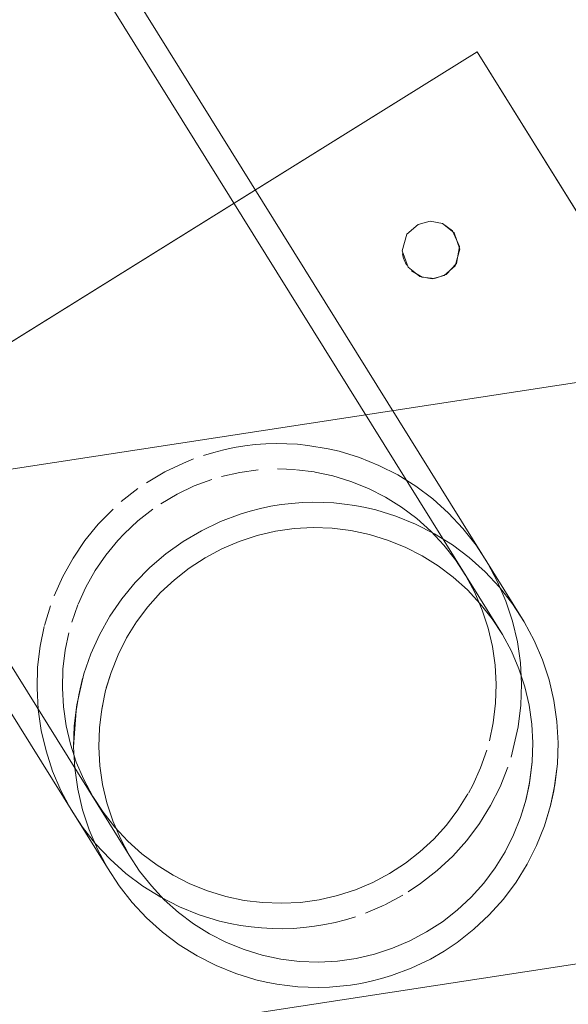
# Model space of a CAD drawing. Extents: x 3503739 to 3504470, y 5375172 to 5375561.
# Tile 46 of 142: x 3504139.088 to 3504139.279, y 5375389.666 to 5375390.009. Entities that reach past the tile are written whole.
import ezdxf

# ---------------------------------------------------------------- set-up
doc = ezdxf.new("R2010")
doc.units = 0
doc.header["$MEASUREMENT"] = 0
for name, color, linetype in [('3WP_KANALISATION', 7, 'Continuous'), ('_4WP_KANCAD_', 7, 'Continuous'), ('BHM_WA', 7, 'Continuous')]:
    doc.layers.add(name, color=color, linetype=linetype)

msp = doc.modelspace()

# ---------------------------------------------------------------- linework, layer by layer
at = {"layer": '3WP_KANALISATION', "color": 7, "linetype": 'Continuous', "lineweight": 20}
for points in [[(3504138.88035, 5375389.82089), (3504140.8869, 5375390.12859), (3504141.10365, 5375388.71511), (3504139.09711, 5375388.40741), (3504138.88035, 5375389.82089)], [(3504139.10836, 5375389.65351), (3504140.71952, 5375389.90058), (3504140.87565, 5375388.88249), (3504139.26448, 5375388.63542), (3504139.10836, 5375389.65351)]]:
    msp.add_lwpolyline(points, dxfattribs=at)
at = {"layer": '_4WP_KANCAD_', "color": 7, "linetype": 'Continuous', "lineweight": 20}
for points in [[(3504138.88035, 5375389.82089), (3504140.8869, 5375390.12859), (3504141.10365, 5375388.71511), (3504139.09711, 5375388.40741), (3504138.88035, 5375389.82089)], [(3504139.10836, 5375389.65351), (3504140.71952, 5375389.90058), (3504140.87565, 5375388.88249), (3504139.26448, 5375388.63542), (3504139.10836, 5375389.65351)]]:
    msp.add_lwpolyline(points, dxfattribs=at)
at = {"layer": 'BHM_WA', "color": 254, "linetype": 'Continuous', "lineweight": 9}
for p, q in [((3504138.95035, 5375389.81242), (3504139.24749, 5375389.99738)), ((3504139.24749, 5375389.99738), (3504139.43245, 5375389.70024)), ((3504139.22154, 5375389.9273), (3504139.22168, 5375389.92644)), ((3504139.22168, 5375389.92644), (3504139.2219, 5375389.9256)), ((3504139.2219, 5375389.9256), (3504139.22219, 5375389.92477)), ((3504139.22219, 5375389.92477), (3504139.22255, 5375389.92398)), ((3504139.22255, 5375389.92398), (3504139.22298, 5375389.92322)), ((3504139.19088, 5375389.85132), (3504139.19121, 5375389.85125)), ((3504139.19732, 5375389.84995), (3504139.20362, 5375389.84802)), ((3504139.12257, 5375389.82747), (3504139.12471, 5375389.82975)), ((3504139.24447, 5375389.7396), (3504139.24594, 5375389.74236))]:
    msp.add_line(p, q, dxfattribs=at)
for points in [[(3504138.86757, 5375390.11743, 0), (3504139.11897, 5375389.71354, 0), (3504139.123, 5375389.70737, 0), (3504139.12754, 5375389.70157, 0), (3504139.13257, 5375389.69618, 0), (3504139.13805, 5375389.69126, 0), (3504139.14394, 5375389.68683, 0), (3504139.15018, 5375389.68293, 0), (3504139.15674, 5375389.67959, 0), (3504139.16357, 5375389.67683, 0), (3504139.1706, 5375389.67468, 0), (3504139.17418, 5375389.67383, 0), (3504139.17779, 5375389.67315, 0), (3504139.18143, 5375389.67262, 0), (3504139.18509, 5375389.67225, 0), (3504139.18876, 5375389.67204, 0), (3504139.19244, 5375389.67199, 0), (3504139.19611, 5375389.67211, 0), (3504139.19978, 5375389.67238, 0), (3504139.20342, 5375389.67281, 0), (3504139.20705, 5375389.67341, 0), (3504139.21064, 5375389.67416, 0), (3504139.2142, 5375389.67506, 0), (3504139.21772, 5375389.67612, 0), (3504139.22119, 5375389.67734, 0), (3504139.22459, 5375389.6787, 0), (3504139.22794, 5375389.68021, 0), (3504139.23122, 5375389.68187, 0), (3504139.2344, 5375389.68371, 0), (3504139.23605, 5375389.68466, 0), (3504139.24057, 5375389.68768, 0), (3504139.2435, 5375389.68988, 0), (3504139.24634, 5375389.69221, 0), (3504139.24907, 5375389.69466, 0), (3504139.2517, 5375389.69723, 0), (3504139.25421, 5375389.69992, 0), (3504139.2566, 5375389.7027, 0), (3504139.25886, 5375389.7056, 0), (3504139.261, 5375389.70858, 0), (3504139.263, 5375389.71166, 0), (3504139.26487, 5375389.71483, 0), (3504139.2666, 5375389.71807, 0), (3504139.26818, 5375389.72139, 0), (3504139.26962, 5375389.72477, 0), (3504139.27091, 5375389.72821, 0), (3504139.27205, 5375389.73171, 0), (3504139.27304, 5375389.73525, 0), (3504139.27454, 5375389.74245, 0), (3504139.27541, 5375389.74976, 0), (3504139.27564, 5375389.75712, 0), (3504139.27523, 5375389.76447, 0), (3504139.27418, 5375389.77176, 0), (3504139.2725, 5375389.77893, 0), (3504139.27021, 5375389.78593, 0), (3504139.26731, 5375389.79271, 0), (3504139.26384, 5375389.79921, 0), (3504139.01254, 5375390.20292, 0)], [(3504139.12655, 5375389.71802, 0), (3504139.13015, 5375389.71249, 0), (3504139.13422, 5375389.7073, 0), (3504139.13873, 5375389.70248, 0), (3504139.14363, 5375389.69807, 0), (3504139.1489, 5375389.6941, 0), (3504139.15449, 5375389.69061, 0), (3504139.16037, 5375389.68762, 0), (3504139.16648, 5375389.68515, 0), (3504139.17278, 5375389.68322, 0), (3504139.17598, 5375389.68247, 0), (3504139.17922, 5375389.68185, 0), (3504139.18248, 5375389.68138, 0), (3504139.18575, 5375389.68105, 0), (3504139.18904, 5375389.68086, 0), (3504139.19233, 5375389.68082, 0), (3504139.19562, 5375389.68092, 0), (3504139.1989, 5375389.68116, 0), (3504139.20217, 5375389.68155, 0), (3504139.20541, 5375389.68208, 0), (3504139.20863, 5375389.68275, 0), (3504139.21182, 5375389.68357, 0), (3504139.21497, 5375389.68452, 0), (3504139.21807, 5375389.6856, 0), (3504139.22112, 5375389.68682, 0), (3504139.22412, 5375389.68818, 0), (3504139.22705, 5375389.68966, 0), (3504139.2299, 5375389.69131, 0), (3504139.23138, 5375389.69216, 0), (3504139.23543, 5375389.69486, 0), (3504139.23806, 5375389.69684, 0), (3504139.2406, 5375389.69892, 0), (3504139.24304, 5375389.70112, 0), (3504139.24539, 5375389.70342, 0), (3504139.24764, 5375389.70582, 0), (3504139.24978, 5375389.70832, 0), (3504139.25181, 5375389.71091, 0), (3504139.25372, 5375389.71358, 0), (3504139.25552, 5375389.71634, 0), (3504139.25719, 5375389.71917, 0), (3504139.25874, 5375389.72208, 0), (3504139.26015, 5375389.72505, 0), (3504139.26144, 5375389.72807, 0), (3504139.2626, 5375389.73116, 0), (3504139.26362, 5375389.73429, 0), (3504139.26393, 5375389.73541, 0), (3504139.26393, 5375389.73541, 0), (3504139.26394, 5375389.73544, 0), (3504139.26395, 5375389.73548, 0), (3504139.26397, 5375389.73554, 0), (3504139.26399, 5375389.73562, 0), (3504139.26402, 5375389.73573, 0), (3504139.26405, 5375389.73584, 0), (3504139.26409, 5375389.73598, 0), (3504139.26413, 5375389.73613, 0), (3504139.26418, 5375389.7363, 0), (3504139.26423, 5375389.73648, 0), (3504139.26428, 5375389.73667, 0), (3504139.26434, 5375389.73687, 0), (3504139.2644, 5375389.73709, 0), (3504139.26446, 5375389.73731, 0), (3504139.2645, 5375389.73746, 0), (3504139.26452, 5375389.73753, 0), (3504139.26456, 5375389.73776, 0), (3504139.26461, 5375389.738, 0), (3504139.26466, 5375389.73823, 0), (3504139.26471, 5375389.73846, 0), (3504139.26484, 5375389.73908, 0), (3504139.26497, 5375389.7397, 0), (3504139.26515, 5375389.74054, 0), (3504139.26527, 5375389.74116, 0), (3504139.2654, 5375389.74177, 0), (3504139.26552, 5375389.74236, 0), (3504139.26564, 5375389.74293, 0), (3504139.26576, 5375389.74347, 0), (3504139.26585, 5375389.74391, 0), (3504139.26586, 5375389.74399, 0), (3504139.26592, 5375389.74449, 0), (3504139.26597, 5375389.74494, 0), (3504139.26602, 5375389.74536, 0), (3504139.26606, 5375389.74573, 0), (3504139.2661, 5375389.74606, 0), (3504139.26614, 5375389.74633, 0), (3504139.26616, 5375389.74656, 0), (3504139.26618, 5375389.74673, 0), (3504139.2662, 5375389.74686, 0), (3504139.26621, 5375389.74692, 0), (3504139.26621, 5375389.74693, 0), (3504139.26624, 5375389.74718, 0), (3504139.26627, 5375389.74742, 0), (3504139.26663, 5375389.75045, 0), (3504139.26683, 5375389.75704, 0), (3504139.26646, 5375389.76362, 0), (3504139.26553, 5375389.77015, 0), (3504139.26402, 5375389.77657, 0), (3504139.26197, 5375389.78284, 0), (3504139.25938, 5375389.78891, 0), (3504139.25627, 5375389.79473, 0), (3504139.00496, 5375390.19845, 0)], [(3504138.87515, 5375390.1219, 0), (3504139.12655, 5375389.71802, 0), (3504139.13015, 5375389.71249, 0), (3504139.13422, 5375389.7073, 0), (3504139.13873, 5375389.70248, 0), (3504139.14363, 5375389.69807, 0), (3504139.1489, 5375389.6941, 0), (3504139.15449, 5375389.69061, 0), (3504139.16037, 5375389.68762, 0), (3504139.16648, 5375389.68515, 0), (3504139.17278, 5375389.68322, 0), (3504139.17598, 5375389.68247, 0), (3504139.17922, 5375389.68185, 0), (3504139.18248, 5375389.68138, 0), (3504139.18575, 5375389.68105, 0), (3504139.18904, 5375389.68086, 0), (3504139.19233, 5375389.68082, 0), (3504139.19562, 5375389.68092, 0), (3504139.1989, 5375389.68116, 0), (3504139.20217, 5375389.68155, 0), (3504139.20541, 5375389.68208, 0), (3504139.20863, 5375389.68275, 0), (3504139.21182, 5375389.68357, 0), (3504139.21497, 5375389.68452, 0), (3504139.21807, 5375389.6856, 0), (3504139.22112, 5375389.68682, 0), (3504139.22412, 5375389.68818, 0), (3504139.22705, 5375389.68966, 0), (3504139.2299, 5375389.69131, 0), (3504139.23138, 5375389.69216, 0), (3504139.23543, 5375389.69486, 0), (3504139.23806, 5375389.69684, 0), (3504139.2406, 5375389.69892, 0), (3504139.24304, 5375389.70112, 0), (3504139.24539, 5375389.70342, 0), (3504139.24764, 5375389.70582, 0), (3504139.24978, 5375389.70832, 0), (3504139.25181, 5375389.71091, 0), (3504139.25372, 5375389.71358, 0), (3504139.25552, 5375389.71634, 0), (3504139.25719, 5375389.71917, 0), (3504139.25874, 5375389.72208, 0), (3504139.26015, 5375389.72505, 0), (3504139.26144, 5375389.72807, 0), (3504139.2626, 5375389.73116, 0), (3504139.26362, 5375389.73429, 0), (3504139.2645, 5375389.73746, 0), (3504139.26585, 5375389.74391, 0), (3504139.26663, 5375389.75045, 0), (3504139.26683, 5375389.75704, 0), (3504139.26646, 5375389.76362, 0), (3504139.26553, 5375389.77015, 0), (3504139.26402, 5375389.77657, 0), (3504139.26197, 5375389.78284, 0), (3504139.25938, 5375389.78891, 0), (3504139.25627, 5375389.79473, 0), (3504139.25266, 5375389.80025, 0), (3504139.24859, 5375389.80545, 0), (3504139.24409, 5375389.81027, 0), (3504139.23918, 5375389.81468, 0), (3504139.23391, 5375389.81865, 0), (3504139.22832, 5375389.82214, 0), (3504139.22245, 5375389.82513, 0), (3504139.21634, 5375389.8276, 0), (3504139.21004, 5375389.82953, 0), (3504139.20683, 5375389.83028, 0), (3504139.2036, 5375389.8309, 0), (3504139.20034, 5375389.83137, 0), (3504139.19706, 5375389.8317, 0), (3504139.19378, 5375389.83188, 0), (3504139.19049, 5375389.83193, 0), (3504139.1872, 5375389.83183, 0), (3504139.18392, 5375389.83158, 0), (3504139.18065, 5375389.83119, 0), (3504139.1774, 5375389.83066, 0), (3504139.17418, 5375389.82999, 0), (3504139.171, 5375389.82918, 0), (3504139.16785, 5375389.82823, 0), (3504139.16475, 5375389.82714, 0), (3504139.16169, 5375389.82592, 0), (3504139.1587, 5375389.82457, 0), (3504139.15576, 5375389.82308, 0), (3504139.1529, 5375389.82147, 0), (3504139.1501, 5375389.81974, 0), (3504139.14739, 5375389.81788, 0), (3504139.14476, 5375389.81591, 0), (3504139.14222, 5375389.81382, 0), (3504139.13977, 5375389.81163, 0), (3504139.13742, 5375389.80933, 0), (3504139.13518, 5375389.80693, 0), (3504139.13304, 5375389.80443, 0), (3504139.13101, 5375389.80184, 0), (3504139.12909, 5375389.79917, 0), (3504139.1273, 5375389.79641, 0), (3504139.12563, 5375389.79358, 0), (3504139.12408, 5375389.79067, 0), (3504139.12266, 5375389.7877, 0), (3504139.12137, 5375389.78467, 0), (3504139.12022, 5375389.78159, 0), (3504139.1192, 5375389.77846, 0), (3504139.11831, 5375389.77529, 0), (3504139.11697, 5375389.76884, 0), (3504139.11619, 5375389.7623, 0), (3504139.11598, 5375389.75571, 0), (3504139.11635, 5375389.74913, 0), (3504139.11729, 5375389.7426, 0), (3504139.11879, 5375389.73618, 0), (3504139.12085, 5375389.72991, 0), (3504139.12344, 5375389.72384, 0), (3504139.12655, 5375389.71802, 0), (3504139.12344, 5375389.72384, 0), (3504139.12085, 5375389.72991, 0), (3504139.11879, 5375389.73618, 0), (3504139.11729, 5375389.7426, 0), (3504139.11635, 5375389.74913, 0), (3504139.11598, 5375389.75571, 0), (3504139.11619, 5375389.7623, 0), (3504139.11663, 5375389.76597, 0), (3504139.11663, 5375389.76598, 0), (3504139.11664, 5375389.76605, 0), (3504139.11665, 5375389.76617, 0), (3504139.11667, 5375389.76634, 0), (3504139.1167, 5375389.76656, 0), (3504139.11673, 5375389.76684, 0), (3504139.11677, 5375389.76716, 0), (3504139.11681, 5375389.76754, 0), (3504139.11686, 5375389.76795, 0), (3504139.11692, 5375389.7684, 0), (3504139.11697, 5375389.76884, 0), (3504139.11698, 5375389.7689, 0), (3504139.11709, 5375389.76941, 0), (3504139.1172, 5375389.76996, 0), (3504139.11732, 5375389.77053, 0), (3504139.11744, 5375389.77112, 0), (3504139.11757, 5375389.77172, 0), (3504139.1177, 5375389.77234, 0), (3504139.11783, 5375389.77296, 0), (3504139.11796, 5375389.77358, 0), (3504139.11809, 5375389.77419, 0), (3504139.11814, 5375389.77442, 0)], [(3504138.95035, 5375389.81242, 0), (3504139.13531, 5375389.51528, 0), (3504139.43245, 5375389.70024, 0), (3504139.24749, 5375389.99738, 0), (3504138.95035, 5375389.81242, 0), (3504139.13531, 5375389.51528, 0)], [(3504139.22147, 5375389.92817, 0), (3504139.22154, 5375389.9273, 0), (3504139.22168, 5375389.92644, 0), (3504139.2219, 5375389.9256, 0), (3504139.22219, 5375389.92477, 0), (3504139.22255, 5375389.92398, 0), (3504139.22298, 5375389.92322, 0), (3504139.22347, 5375389.9225, 0), (3504139.22402, 5375389.92183, 0), (3504139.22463, 5375389.9212, 0), (3504139.22529, 5375389.92063, 0), (3504139.22601, 5375389.92013, 0), (3504139.22676, 5375389.91968, 0), (3504139.22754, 5375389.91931, 0), (3504139.22836, 5375389.919, 0), (3504139.2292, 5375389.91877, 0), (3504139.23006, 5375389.9186, 0), (3504139.23092, 5375389.91852, 0), (3504139.2318, 5375389.91851, 0), (3504139.23267, 5375389.91858, 0), (3504139.23353, 5375389.91872, 0), (3504139.23437, 5375389.91894, 0), (3504139.2352, 5375389.91923, 0), (3504139.23599, 5375389.91959, 0), (3504139.23675, 5375389.92001, 0), (3504139.23747, 5375389.92051, 0), (3504139.23814, 5375389.92106, 0), (3504139.23877, 5375389.92167, 0), (3504139.23934, 5375389.92233, 0), (3504139.23984, 5375389.92304, 0), (3504139.24029, 5375389.92379, 0), (3504139.24066, 5375389.92458, 0), (3504139.24097, 5375389.9254, 0), (3504139.24121, 5375389.92624, 0), (3504139.24137, 5375389.92709, 0), (3504139.24145, 5375389.92796, 0), (3504139.24146, 5375389.92884, 0), (3504139.24139, 5375389.92971, 0), (3504139.24125, 5375389.93057, 0), (3504139.24103, 5375389.93141, 0), (3504139.24074, 5375389.93223, 0), (3504139.24038, 5375389.93303, 0), (3504139.23996, 5375389.93379, 0), (3504139.23946, 5375389.93451, 0), (3504139.23891, 5375389.93518, 0), (3504139.2383, 5375389.93581, 0), (3504139.23764, 5375389.93637, 0), (3504139.23693, 5375389.93688, 0), (3504139.23618, 5375389.93733, 0), (3504139.23539, 5375389.9377, 0), (3504139.23457, 5375389.93801, 0), (3504139.23373, 5375389.93824, 0), (3504139.23288, 5375389.9384, 0), (3504139.23201, 5375389.93849, 0), (3504139.23113, 5375389.9385, 0), (3504139.23026, 5375389.93843, 0), (3504139.2294, 5375389.93829, 0), (3504139.22856, 5375389.93807, 0), (3504139.22774, 5375389.93778, 0), (3504139.22694, 5375389.93742, 0), (3504139.22618, 5375389.93699, 0), (3504139.22546, 5375389.9365, 0), (3504139.22479, 5375389.93595, 0), (3504139.22416, 5375389.93534, 0), (3504139.2236, 5375389.93467, 0), (3504139.22309, 5375389.93397, 0), (3504139.22264, 5375389.93321, 0), (3504139.22227, 5375389.93243, 0), (3504139.22196, 5375389.93161, 0), (3504139.22173, 5375389.93077, 0), (3504139.22156, 5375389.92991, 0), (3504139.22148, 5375389.92905, 0), (3504139.22147, 5375389.92817, 0), (3504139.22154, 5375389.9273, 0), (3504139.22168, 5375389.92644, 0), (3504139.2219, 5375389.9256, 0), (3504139.22219, 5375389.92477, 0), (3504139.22255, 5375389.92398, 0), (3504139.22298, 5375389.92322, 0), (3504139.22347, 5375389.9225, 0), (3504139.22402, 5375389.92183, 0), (3504139.22463, 5375389.9212, 0), (3504139.22529, 5375389.92063, 0), (3504139.22601, 5375389.92013, 0), (3504139.22676, 5375389.91968, 0), (3504139.22754, 5375389.91931, 0), (3504139.22836, 5375389.919, 0), (3504139.2292, 5375389.91877, 0), (3504139.23006, 5375389.9186, 0), (3504139.23092, 5375389.91852, 0), (3504139.2318, 5375389.91851, 0), (3504139.23267, 5375389.91858, 0), (3504139.23353, 5375389.91872, 0), (3504139.23437, 5375389.91894, 0), (3504139.2352, 5375389.91923, 0), (3504139.23599, 5375389.91959, 0), (3504139.23675, 5375389.92001, 0), (3504139.23747, 5375389.92051, 0), (3504139.23814, 5375389.92106, 0), (3504139.23877, 5375389.92167, 0), (3504139.23934, 5375389.92233, 0), (3504139.23984, 5375389.92304, 0), (3504139.24029, 5375389.92379, 0), (3504139.24066, 5375389.92458, 0), (3504139.24097, 5375389.9254, 0), (3504139.24121, 5375389.92624, 0), (3504139.24137, 5375389.92709, 0), (3504139.24145, 5375389.92796, 0), (3504139.24146, 5375389.92884, 0), (3504139.24139, 5375389.92971, 0), (3504139.24125, 5375389.93057, 0), (3504139.24103, 5375389.93141, 0), (3504139.24074, 5375389.93223, 0), (3504139.24038, 5375389.93303, 0), (3504139.23996, 5375389.93379, 0), (3504139.23946, 5375389.93451, 0), (3504139.23891, 5375389.93518, 0), (3504139.2383, 5375389.93581, 0), (3504139.23764, 5375389.93637, 0), (3504139.23693, 5375389.93688, 0), (3504139.23618, 5375389.93733, 0), (3504139.23539, 5375389.9377, 0), (3504139.23457, 5375389.93801, 0), (3504139.23373, 5375389.93824, 0), (3504139.23288, 5375389.9384, 0), (3504139.23201, 5375389.93849, 0), (3504139.23113, 5375389.9385, 0), (3504139.23026, 5375389.93843, 0), (3504139.2294, 5375389.93829, 0), (3504139.22856, 5375389.93807, 0), (3504139.22774, 5375389.93778, 0), (3504139.22694, 5375389.93742, 0), (3504139.22618, 5375389.93699, 0), (3504139.22546, 5375389.9365, 0), (3504139.22479, 5375389.93595, 0), (3504139.22416, 5375389.93534, 0), (3504139.2236, 5375389.93467, 0), (3504139.22309, 5375389.93397, 0), (3504139.22264, 5375389.93321, 0), (3504139.22227, 5375389.93243, 0), (3504139.22196, 5375389.93161, 0), (3504139.22173, 5375389.93077, 0), (3504139.22156, 5375389.92991, 0), (3504139.22148, 5375389.92905, 0), (3504139.22147, 5375389.92817, 0), (3504139.22148, 5375389.92905, 0), (3504139.22156, 5375389.92991, 0), (3504139.22173, 5375389.93077, 0), (3504139.22196, 5375389.93161, 0), (3504139.22227, 5375389.93243, 0), (3504139.22264, 5375389.93321, 0), (3504139.22309, 5375389.93397, 0), (3504139.2236, 5375389.93467, 0), (3504139.22416, 5375389.93534, 0), (3504139.22479, 5375389.93595, 0), (3504139.22546, 5375389.9365, 0), (3504139.22618, 5375389.93699, 0), (3504139.22694, 5375389.93742, 0), (3504139.22774, 5375389.93778, 0), (3504139.22856, 5375389.93807, 0), (3504139.2294, 5375389.93829, 0), (3504139.23026, 5375389.93843, 0), (3504139.23113, 5375389.9385, 0), (3504139.23201, 5375389.93849, 0), (3504139.23288, 5375389.9384, 0), (3504139.23373, 5375389.93824, 0), (3504139.23457, 5375389.93801, 0), (3504139.23539, 5375389.9377, 0), (3504139.23618, 5375389.93733, 0), (3504139.23693, 5375389.93688, 0), (3504139.23764, 5375389.93637, 0), (3504139.2383, 5375389.93581, 0), (3504139.23891, 5375389.93518, 0), (3504139.23946, 5375389.93451, 0), (3504139.23996, 5375389.93379, 0), (3504139.24038, 5375389.93303, 0), (3504139.24074, 5375389.93223, 0), (3504139.24103, 5375389.93141, 0), (3504139.24125, 5375389.93057, 0), (3504139.24139, 5375389.92971, 0), (3504139.24146, 5375389.92884, 0), (3504139.24145, 5375389.92796, 0), (3504139.24137, 5375389.92709, 0), (3504139.24121, 5375389.92624, 0), (3504139.24097, 5375389.9254, 0), (3504139.24066, 5375389.92458, 0), (3504139.24029, 5375389.92379, 0), (3504139.23984, 5375389.92304, 0), (3504139.23934, 5375389.92233, 0), (3504139.23877, 5375389.92167, 0), (3504139.23814, 5375389.92106, 0), (3504139.23747, 5375389.92051, 0), (3504139.23675, 5375389.92001, 0), (3504139.23599, 5375389.91959, 0), (3504139.2352, 5375389.91923, 0), (3504139.23437, 5375389.91894, 0), (3504139.23353, 5375389.91872, 0), (3504139.23267, 5375389.91858, 0), (3504139.2318, 5375389.91851, 0), (3504139.23092, 5375389.91852, 0), (3504139.23006, 5375389.9186, 0), (3504139.2292, 5375389.91877, 0), (3504139.22836, 5375389.919, 0), (3504139.22754, 5375389.91931, 0), (3504139.22676, 5375389.91968, 0), (3504139.22601, 5375389.92013, 0), (3504139.22529, 5375389.92063, 0), (3504139.22463, 5375389.9212, 0), (3504139.22402, 5375389.92183, 0), (3504139.22347, 5375389.9225, 0), (3504139.22298, 5375389.92322, 0), (3504139.22347, 5375389.9225, 0), (3504139.22402, 5375389.92183, 0), (3504139.22463, 5375389.9212, 0), (3504139.22529, 5375389.92063, 0), (3504139.22601, 5375389.92013, 0), (3504139.22676, 5375389.91968, 0), (3504139.22754, 5375389.91931, 0), (3504139.22836, 5375389.919, 0), (3504139.2292, 5375389.91877, 0), (3504139.23006, 5375389.9186, 0), (3504139.23092, 5375389.91852, 0), (3504139.2318, 5375389.91851, 0), (3504139.23267, 5375389.91858, 0), (3504139.23353, 5375389.91872, 0), (3504139.23437, 5375389.91894, 0), (3504139.2352, 5375389.91923, 0), (3504139.23599, 5375389.91959, 0), (3504139.23675, 5375389.92001, 0), (3504139.23747, 5375389.92051, 0), (3504139.23814, 5375389.92106, 0), (3504139.23877, 5375389.92167, 0), (3504139.23934, 5375389.92233, 0), (3504139.23984, 5375389.92304, 0), (3504139.24029, 5375389.92379, 0), (3504139.24066, 5375389.92458, 0), (3504139.24097, 5375389.9254, 0), (3504139.24121, 5375389.92624, 0), (3504139.24137, 5375389.92709, 0), (3504139.24145, 5375389.92796, 0), (3504139.24146, 5375389.92884, 0), (3504139.24139, 5375389.92971, 0), (3504139.24125, 5375389.93057, 0), (3504139.24103, 5375389.93141, 0), (3504139.24074, 5375389.93223, 0), (3504139.24038, 5375389.93303, 0), (3504139.23996, 5375389.93379, 0), (3504139.23946, 5375389.93451, 0), (3504139.23891, 5375389.93518, 0), (3504139.2383, 5375389.93581, 0), (3504139.23764, 5375389.93637, 0), (3504139.23693, 5375389.93688, 0), (3504139.23618, 5375389.93733, 0), (3504139.23539, 5375389.9377, 0), (3504139.23457, 5375389.93801, 0), (3504139.23373, 5375389.93824, 0), (3504139.23288, 5375389.9384, 0), (3504139.23201, 5375389.93849, 0), (3504139.23113, 5375389.9385, 0), (3504139.23026, 5375389.93843, 0), (3504139.2294, 5375389.93829, 0), (3504139.22856, 5375389.93807, 0), (3504139.22774, 5375389.93778, 0), (3504139.22694, 5375389.93742, 0), (3504139.22618, 5375389.93699, 0), (3504139.22546, 5375389.9365, 0), (3504139.22479, 5375389.93595, 0), (3504139.22416, 5375389.93534, 0), (3504139.2236, 5375389.93467, 0), (3504139.22309, 5375389.93397, 0), (3504139.22264, 5375389.93321, 0), (3504139.22227, 5375389.93243, 0), (3504139.22196, 5375389.93161, 0), (3504139.22173, 5375389.93077, 0), (3504139.22156, 5375389.92991, 0), (3504139.22148, 5375389.92905, 0), (3504139.22147, 5375389.92817, 0), (3504139.22154, 5375389.9273, 0), (3504139.22147, 5375389.92817, 0)], [(3504139.17033, 5375389.86079, 0), (3504139.16668, 5375389.86036, 0), (3504139.1665, 5375389.86033, 0), (3504139.16305, 5375389.85977, 0), (3504139.15946, 5375389.85902, 0), (3504139.15928, 5375389.85897, 0), (3504139.1559, 5375389.85811, 0), (3504139.15238, 5375389.85705, 0), (3504139.15221, 5375389.85699, 0), (3504139.14892, 5375389.85584, 0)], [(3504139.17033, 5375389.86079, 0), (3504139.17381, 5375389.86105, 0), (3504139.17399, 5375389.86107, 0)], [(3504139.18134, 5375389.86113, 0), (3504139.18115, 5375389.86113, 0), (3504139.17766, 5375389.86118, 0), (3504139.17399, 5375389.86107, 0)], [(3504139.18867, 5375389.86055, 0), (3504139.18848, 5375389.86057, 0), (3504139.18501, 5375389.86092, 0), (3504139.18134, 5375389.86113, 0)], [(3504139.2471, 5375389.82581, 0), (3504139.24256, 5375389.83161, 0), (3504139.23753, 5375389.83699, 0), (3504139.23205, 5375389.84191, 0), (3504139.22616, 5375389.84634, 0), (3504139.21992, 5375389.85024, 0), (3504139.21336, 5375389.85359, 0), (3504139.20654, 5375389.85634, 0), (3504139.1995, 5375389.85849, 0), (3504139.1961, 5375389.8593, 0), (3504139.19574, 5375389.85937, 0), (3504139.19231, 5375389.86002, 0), (3504139.18867, 5375389.86055, 0)], [(3504139.14892, 5375389.85584, 0), (3504139.14551, 5375389.85447, 0), (3504139.14534, 5375389.85439, 0), (3504139.14216, 5375389.85296, 0), (3504139.13889, 5375389.8513, 0), (3504139.13872, 5375389.85121, 0), (3504139.13569, 5375389.8495, 0), (3504139.13257, 5375389.84756, 0), (3504139.13241, 5375389.84746, 0), (3504139.12954, 5375389.84549, 0)], [(3504139.17137, 5375389.85202, 0), (3504139.1712, 5375389.85201, 0), (3504139.1681, 5375389.85164, 0), (3504139.16502, 5375389.85114, 0), (3504139.16485, 5375389.85112, 0), (3504139.16469, 5375389.85109, 0), (3504139.16163, 5375389.85045, 0), (3504139.15861, 5375389.84968, 0), (3504139.15844, 5375389.84965, 0), (3504139.15828, 5375389.84961, 0), (3504139.15529, 5375389.84871, 0)], [(3504139.17137, 5375389.85202, 0), (3504139.17153, 5375389.85203, 0), (3504139.17465, 5375389.85226, 0)], [(3504139.18435, 5375389.85212, 0), (3504139.18123, 5375389.8523, 0), (3504139.1781, 5375389.85234, 0), (3504139.17794, 5375389.85235, 0), (3504139.17777, 5375389.85235, 0), (3504139.17465, 5375389.85226, 0)], [(3504139.19088, 5375389.85132, 0), (3504139.18779, 5375389.85177, 0), (3504139.18468, 5375389.85208, 0), (3504139.18451, 5375389.85211, 0), (3504139.18435, 5375389.85212, 0)], [(3504139.15529, 5375389.84871, 0), (3504139.15235, 5375389.84767, 0), (3504139.15219, 5375389.84763, 0), (3504139.15203, 5375389.84757, 0), (3504139.14913, 5375389.84641, 0), (3504139.14629, 5375389.84512, 0), (3504139.14613, 5375389.84506, 0), (3504139.14598, 5375389.84499, 0), (3504139.1432, 5375389.84359, 0), (3504139.14048, 5375389.84206, 0), (3504139.14033, 5375389.84198, 0), (3504139.14018, 5375389.8419, 0), (3504139.13753, 5375389.84025, 0), (3504139.13496, 5375389.83849, 0)], [(3504139.19732, 5375389.84995, 0), (3504139.19428, 5375389.85067, 0), (3504139.19121, 5375389.85125, 0)], [(3504139.12954, 5375389.84549, 0), (3504139.12939, 5375389.84538, 0), (3504139.12924, 5375389.84526, 0), (3504139.12646, 5375389.84317, 0), (3504139.12376, 5375389.84096, 0), (3504139.12362, 5375389.84084, 0), (3504139.12349, 5375389.84071, 0), (3504139.1209, 5375389.83838, 0)], [(3504139.23137, 5375389.83069, 0), (3504139.22647, 5375389.83511, 0), (3504139.2212, 5375389.83907, 0), (3504139.21561, 5375389.84256, 0), (3504139.20973, 5375389.84556, 0), (3504139.20362, 5375389.84802, 0)], [(3504139.1209, 5375389.83838, 0), (3504139.1184, 5375389.83594, 0), (3504139.11828, 5375389.8358, 0), (3504139.11816, 5375389.83566, 0), (3504139.11577, 5375389.83312, 0), (3504139.1135, 5375389.83047, 0), (3504139.11339, 5375389.83032, 0), (3504139.11328, 5375389.83017, 0), (3504139.11113, 5375389.82743, 0), (3504139.1091, 5375389.82459, 0), (3504139.109, 5375389.82443, 0), (3504139.10891, 5375389.82427, 0), (3504139.107, 5375389.82135, 0)], [(3504139.26384, 5375389.79921, 0), (3504139.25982, 5375389.80538, 0), (3504139.25527, 5375389.81118, 0), (3504139.25024, 5375389.81656, 0), (3504139.24476, 5375389.82149, 0), (3504139.23888, 5375389.82592, 0), (3504139.23263, 5375389.82982, 0), (3504139.22607, 5375389.83316, 0), (3504139.21925, 5375389.83592, 0), (3504139.21221, 5375389.83807, 0), (3504139.20863, 5375389.83891, 0), (3504139.20502, 5375389.8396, 0), (3504139.20138, 5375389.84013, 0), (3504139.19772, 5375389.8405, 0), (3504139.19405, 5375389.8407, 0), (3504139.19038, 5375389.84075, 0), (3504139.1867, 5375389.84064, 0), (3504139.18304, 5375389.84037, 0), (3504139.17939, 5375389.83993, 0), (3504139.17577, 5375389.83934, 0), (3504139.17217, 5375389.83859, 0), (3504139.16861, 5375389.83769, 0), (3504139.1651, 5375389.83662, 0), (3504139.16163, 5375389.83541, 0), (3504139.15822, 5375389.83405, 0), (3504139.15488, 5375389.83253, 0), (3504139.1516, 5375389.83087, 0), (3504139.1484, 5375389.82908, 0), (3504139.14528, 5375389.82714, 0), (3504139.14225, 5375389.82507, 0), (3504139.13931, 5375389.82286, 0), (3504139.13648, 5375389.82053, 0), (3504139.13374, 5375389.81808, 0), (3504139.13112, 5375389.81551, 0), (3504139.12861, 5375389.81283, 0), (3504139.12622, 5375389.81004, 0), (3504139.12395, 5375389.80715, 0), (3504139.12182, 5375389.80416, 0), (3504139.11981, 5375389.80108, 0), (3504139.11794, 5375389.79792, 0), (3504139.11622, 5375389.79468, 0), (3504139.11463, 5375389.79136, 0), (3504139.11319, 5375389.78798, 0), (3504139.1119, 5375389.78454, 0), (3504139.11076, 5375389.78104, 0), (3504139.10978, 5375389.77749, 0), (3504139.10828, 5375389.77029, 0), (3504139.1074, 5375389.76299, 0), (3504139.10717, 5375389.75563, 0), (3504139.10758, 5375389.74828, 0), (3504139.10863, 5375389.74099, 0), (3504139.11031, 5375389.73382, 0), (3504139.11261, 5375389.72682, 0), (3504139.1155, 5375389.72004, 0), (3504139.11897, 5375389.71354, 0)], [(3504139.2729, 5375389.73475, 0), (3504139.27295, 5375389.73494, 0), (3504139.273, 5375389.73513, 0), (3504139.27304, 5375389.73525, 0), (3504139.27305, 5375389.73533, 0), (3504139.2731, 5375389.73554, 0), (3504139.27314, 5375389.73574, 0), (3504139.27318, 5375389.73596, 0), (3504139.27323, 5375389.73617, 0), (3504139.27327, 5375389.73638, 0), (3504139.27341, 5375389.73701, 0), (3504139.27354, 5375389.73765, 0), (3504139.27372, 5375389.7385, 0), (3504139.27385, 5375389.73914, 0), (3504139.27398, 5375389.73977, 0), (3504139.27411, 5375389.74038, 0), (3504139.27423, 5375389.74097, 0), (3504139.27435, 5375389.74154, 0), (3504139.27446, 5375389.74208, 0), (3504139.27454, 5375389.74245, 0), (3504139.27456, 5375389.74258, 0), (3504139.27461, 5375389.74305, 0), (3504139.27466, 5375389.74348, 0), (3504139.27471, 5375389.74387, 0), (3504139.27475, 5375389.74421, 0), (3504139.27478, 5375389.74449, 0), (3504139.27481, 5375389.74473, 0), (3504139.27483, 5375389.74491, 0), (3504139.27485, 5375389.74503, 0), (3504139.27486, 5375389.7451, 0), (3504139.27486, 5375389.74512, 0), (3504139.27489, 5375389.74534, 0), (3504139.27491, 5375389.74556, 0), (3504139.27541, 5375389.74976, 0), (3504139.27564, 5375389.75712, 0), (3504139.27523, 5375389.76447, 0), (3504139.27418, 5375389.77176, 0), (3504139.2725, 5375389.77893, 0), (3504139.27021, 5375389.78593, 0), (3504139.26731, 5375389.79271, 0), (3504139.26384, 5375389.79921, 0), (3504139.25982, 5375389.80538, 0), (3504139.25527, 5375389.81118, 0), (3504139.25024, 5375389.81656, 0), (3504139.24476, 5375389.82149, 0), (3504139.23888, 5375389.82592, 0), (3504139.23263, 5375389.82982, 0), (3504139.22607, 5375389.83316, 0), (3504139.21925, 5375389.83592, 0), (3504139.21221, 5375389.83807, 0), (3504139.20863, 5375389.83891, 0), (3504139.20502, 5375389.8396, 0), (3504139.20138, 5375389.84013, 0), (3504139.19772, 5375389.8405, 0), (3504139.19405, 5375389.8407, 0), (3504139.19038, 5375389.84075, 0), (3504139.1867, 5375389.84064, 0), (3504139.18304, 5375389.84037, 0), (3504139.17939, 5375389.83993, 0), (3504139.17577, 5375389.83934, 0), (3504139.17217, 5375389.83859, 0), (3504139.16861, 5375389.83769, 0), (3504139.1651, 5375389.83662, 0), (3504139.16163, 5375389.83541, 0), (3504139.15822, 5375389.83405, 0), (3504139.15488, 5375389.83253, 0), (3504139.1516, 5375389.83087, 0), (3504139.1484, 5375389.82908, 0), (3504139.14528, 5375389.82714, 0), (3504139.14225, 5375389.82507, 0), (3504139.13931, 5375389.82286, 0), (3504139.13648, 5375389.82053, 0), (3504139.13374, 5375389.81808, 0), (3504139.13112, 5375389.81551, 0), (3504139.12861, 5375389.81283, 0), (3504139.12622, 5375389.81004, 0), (3504139.12395, 5375389.80715, 0), (3504139.12182, 5375389.80416, 0), (3504139.11981, 5375389.80108, 0), (3504139.11794, 5375389.79792, 0), (3504139.11622, 5375389.79468, 0), (3504139.11463, 5375389.79136, 0), (3504139.11319, 5375389.78798, 0), (3504139.1119, 5375389.78454, 0), (3504139.11076, 5375389.78104, 0), (3504139.11072, 5375389.78088, 0), (3504139.11055, 5375389.78028, 0), (3504139.11038, 5375389.77967, 0), (3504139.11038, 5375389.77967, 0), (3504139.11038, 5375389.77964, 0), (3504139.11037, 5375389.77961, 0), (3504139.11035, 5375389.77955, 0), (3504139.11033, 5375389.77947, 0)], [(3504139.13468, 5375389.83831, 0), (3504139.13218, 5375389.83644, 0), (3504139.13205, 5375389.83634, 0), (3504139.12951, 5375389.83425, 0), (3504139.12718, 5375389.83217, 0), (3504139.12706, 5375389.83205, 0), (3504139.12471, 5375389.82975, 0)], [(3504139.13496, 5375389.83849, 0), (3504139.13481, 5375389.8384, 0), (3504139.13468, 5375389.83831, 0)], [(3504139.25627, 5375389.79473, 0), (3504139.25266, 5375389.80025, 0), (3504139.24859, 5375389.80545, 0), (3504139.24409, 5375389.81027, 0), (3504139.23918, 5375389.81468, 0), (3504139.23391, 5375389.81865, 0), (3504139.22832, 5375389.82214, 0), (3504139.22245, 5375389.82513, 0), (3504139.21634, 5375389.8276, 0), (3504139.21004, 5375389.82953, 0), (3504139.20683, 5375389.83028, 0), (3504139.2036, 5375389.8309, 0), (3504139.20034, 5375389.83137, 0), (3504139.19706, 5375389.8317, 0), (3504139.19378, 5375389.83188, 0), (3504139.19049, 5375389.83193, 0), (3504139.1872, 5375389.83183, 0), (3504139.18392, 5375389.83158, 0), (3504139.18065, 5375389.83119, 0), (3504139.1774, 5375389.83066, 0), (3504139.17418, 5375389.82999, 0), (3504139.171, 5375389.82918, 0), (3504139.16785, 5375389.82823, 0), (3504139.16475, 5375389.82714, 0), (3504139.16169, 5375389.82592, 0), (3504139.1587, 5375389.82457, 0), (3504139.15576, 5375389.82308, 0), (3504139.1529, 5375389.82147, 0), (3504139.1501, 5375389.81974, 0), (3504139.14739, 5375389.81788, 0), (3504139.14476, 5375389.81591, 0), (3504139.14222, 5375389.81382, 0), (3504139.13977, 5375389.81163, 0), (3504139.13742, 5375389.80933, 0), (3504139.13518, 5375389.80693, 0), (3504139.13304, 5375389.80443, 0), (3504139.13101, 5375389.80184, 0), (3504139.12909, 5375389.79917, 0), (3504139.1273, 5375389.79641, 0), (3504139.12563, 5375389.79358, 0), (3504139.12408, 5375389.79067, 0), (3504139.12266, 5375389.7877, 0), (3504139.12137, 5375389.78467, 0), (3504139.12022, 5375389.78159, 0), (3504139.11938, 5375389.77902, 0), (3504139.1192, 5375389.77846, 0), (3504139.11919, 5375389.77845, 0), (3504139.11903, 5375389.77786, 0), (3504139.11903, 5375389.77785, 0), (3504139.11902, 5375389.77783, 0), (3504139.11901, 5375389.77778, 0), (3504139.11899, 5375389.77772, 0), (3504139.11897, 5375389.77763, 0), (3504139.11894, 5375389.77753, 0), (3504139.11891, 5375389.77741, 0), (3504139.11887, 5375389.77728, 0), (3504139.11883, 5375389.77713, 0), (3504139.11878, 5375389.77696, 0), (3504139.11873, 5375389.77678, 0), (3504139.11868, 5375389.77658, 0), (3504139.11862, 5375389.77638, 0), (3504139.11856, 5375389.77617, 0), (3504139.1185, 5375389.77595, 0), (3504139.11844, 5375389.77572, 0), (3504139.11837, 5375389.7755, 0), (3504139.11831, 5375389.77529, 0), (3504139.11818, 5375389.77466, 0), (3504139.11814, 5375389.77442, 0)], [(3504139.25174, 5375389.75773, 0), (3504139.25179, 5375389.75789, 0), (3504139.25306, 5375389.76401, 0), (3504139.2531, 5375389.76417, 0), (3504139.25313, 5375389.76433, 0), (3504139.25391, 5375389.77088, 0), (3504139.25412, 5375389.77746, 0), (3504139.25375, 5375389.78405, 0), (3504139.25281, 5375389.79057, 0), (3504139.25131, 5375389.797, 0), (3504139.24925, 5375389.80326, 0), (3504139.24666, 5375389.80933, 0), (3504139.24355, 5375389.81515, 0), (3504139.23995, 5375389.82068, 0), (3504139.23588, 5375389.82587, 0), (3504139.23137, 5375389.83069, 0)], [(3504139.12257, 5375389.82747, 0), (3504139.12246, 5375389.82735, 0), (3504139.12032, 5375389.82485, 0), (3504139.1184, 5375389.8224, 0), (3504139.11829, 5375389.82227, 0), (3504139.11638, 5375389.81959, 0), (3504139.11468, 5375389.81697, 0), (3504139.11459, 5375389.81683, 0), (3504139.11291, 5375389.814, 0), (3504139.11144, 5375389.81124, 0), (3504139.11136, 5375389.8111, 0), (3504139.10995, 5375389.80813, 0), (3504139.10872, 5375389.80525, 0), (3504139.10866, 5375389.8051, 0)], [(3504139.25934, 5375389.75213, 0), (3504139.26032, 5375389.75568, 0), (3504139.26036, 5375389.75586, 0), (3504139.26179, 5375389.76269, 0), (3504139.26183, 5375389.76288, 0), (3504139.2627, 5375389.77019, 0), (3504139.26293, 5375389.77754, 0), (3504139.26252, 5375389.78489, 0), (3504139.26147, 5375389.79218, 0), (3504139.25979, 5375389.79936, 0), (3504139.2575, 5375389.80636, 0), (3504139.2546, 5375389.81313, 0), (3504139.25113, 5375389.81963, 0), (3504139.2471, 5375389.82581, 0)], [(3504139.107, 5375389.82135, 0), (3504139.10523, 5375389.81835, 0), (3504139.10514, 5375389.81818, 0), (3504139.10506, 5375389.81801, 0), (3504139.10342, 5375389.81493, 0), (3504139.10192, 5375389.81179, 0), (3504139.10184, 5375389.81161, 0), (3504139.10178, 5375389.81144, 0), (3504139.10041, 5375389.80823, 0), (3504139.09919, 5375389.80496, 0), (3504139.09913, 5375389.80478, 0)], [(3504139.09913, 5375389.80478, 0), (3504139.09908, 5375389.8046, 0), (3504139.098, 5375389.80128, 0), (3504139.09706, 5375389.79792, 0), (3504139.09702, 5375389.79774, 0), (3504139.09699, 5375389.79756, 0)], [(3504139.10866, 5375389.8051, 0), (3504139.1075, 5375389.80202, 0), (3504139.10653, 5375389.79904, 0), (3504139.10648, 5375389.79888, 0)], [(3504139.09699, 5375389.79756, 0), (3504139.09556, 5375389.79072, 0), (3504139.09469, 5375389.78341, 0), (3504139.09446, 5375389.77606, 0), (3504139.09487, 5375389.76871, 0), (3504139.09592, 5375389.76142, 0), (3504139.0976, 5375389.75424, 0), (3504139.09989, 5375389.74724, 0)], [(3504139.10648, 5375389.79888, 0), (3504139.1056, 5375389.79571, 0), (3504139.10556, 5375389.79555, 0), (3504139.10553, 5375389.79539, 0)], [(3504139.10553, 5375389.79539, 0), (3504139.10426, 5375389.78926, 0), (3504139.10347, 5375389.78272, 0), (3504139.10327, 5375389.77613, 0)], [(3504139.11033, 5375389.77947, 0), (3504139.1103, 5375389.77938, 0), (3504139.11027, 5375389.77927, 0), (3504139.11024, 5375389.77915, 0), (3504139.1102, 5375389.77901, 0), (3504139.11016, 5375389.77886, 0), (3504139.11011, 5375389.7787, 0), (3504139.11006, 5375389.77852, 0), (3504139.11001, 5375389.77834, 0), (3504139.10996, 5375389.77815, 0), (3504139.1099, 5375389.77795, 0), (3504139.10985, 5375389.77775, 0), (3504139.10979, 5375389.77754, 0), (3504139.10978, 5375389.77749, 0), (3504139.10961, 5375389.7767, 0), (3504139.10957, 5375389.77649, 0), (3504139.10952, 5375389.77628, 0), (3504139.10939, 5375389.77564, 0), (3504139.10926, 5375389.775, 0), (3504139.10912, 5375389.77436, 0), (3504139.10899, 5375389.77372, 0), (3504139.10886, 5375389.77309, 0), (3504139.10873, 5375389.77248, 0), (3504139.10861, 5375389.77189, 0), (3504139.10849, 5375389.77133, 0), (3504139.10838, 5375389.77079, 0), (3504139.10828, 5375389.77029, 0), (3504139.10827, 5375389.77029, 0), (3504139.10822, 5375389.76982, 0), (3504139.10817, 5375389.76939, 0), (3504139.10812, 5375389.769, 0), (3504139.10808, 5375389.76867, 0), (3504139.10805, 5375389.76838, 0), (3504139.10802, 5375389.76815, 0), (3504139.108, 5375389.76797, 0), (3504139.10798, 5375389.76785, 0), (3504139.10798, 5375389.76778, 0), (3504139.10797, 5375389.76777, 0), (3504139.1074, 5375389.76299, 0), (3504139.10717, 5375389.75563, 0), (3504139.10758, 5375389.74828, 0), (3504139.10863, 5375389.74099, 0), (3504139.11031, 5375389.73382, 0), (3504139.11261, 5375389.72682, 0), (3504139.1155, 5375389.72004, 0), (3504139.11897, 5375389.71354, 0), (3504139.123, 5375389.70737, 0), (3504139.12754, 5375389.70157, 0), (3504139.13257, 5375389.69618, 0), (3504139.13805, 5375389.69126, 0), (3504139.14394, 5375389.68683, 0), (3504139.15018, 5375389.68293, 0), (3504139.15674, 5375389.67959, 0), (3504139.16357, 5375389.67683, 0), (3504139.1706, 5375389.67468, 0), (3504139.17418, 5375389.67383, 0), (3504139.17779, 5375389.67315, 0), (3504139.18143, 5375389.67262, 0), (3504139.18509, 5375389.67225, 0), (3504139.18876, 5375389.67204, 0), (3504139.19244, 5375389.67199, 0), (3504139.19611, 5375389.67211, 0), (3504139.19978, 5375389.67238, 0), (3504139.20342, 5375389.67281, 0), (3504139.20705, 5375389.67341, 0), (3504139.21064, 5375389.67416, 0), (3504139.2142, 5375389.67506, 0), (3504139.21772, 5375389.67612, 0), (3504139.22119, 5375389.67734, 0), (3504139.22459, 5375389.6787, 0), (3504139.22794, 5375389.68021, 0), (3504139.23122, 5375389.68187, 0), (3504139.2344, 5375389.68371, 0), (3504139.23605, 5375389.68466, 0), (3504139.24057, 5375389.68768, 0), (3504139.2435, 5375389.68988, 0), (3504139.24634, 5375389.69221, 0), (3504139.24907, 5375389.69466, 0), (3504139.2517, 5375389.69723, 0), (3504139.25421, 5375389.69992, 0), (3504139.2566, 5375389.7027, 0), (3504139.25886, 5375389.7056, 0), (3504139.261, 5375389.70858, 0), (3504139.263, 5375389.71166, 0), (3504139.26487, 5375389.71483, 0), (3504139.2666, 5375389.71807, 0), (3504139.26818, 5375389.72139, 0), (3504139.26962, 5375389.72477, 0), (3504139.27091, 5375389.72821, 0), (3504139.27205, 5375389.73171, 0), (3504139.27258, 5375389.73361, 0), (3504139.27258, 5375389.73362, 0), (3504139.27259, 5375389.73364, 0), (3504139.2726, 5375389.73368, 0), (3504139.27262, 5375389.73373, 0), (3504139.27264, 5375389.73381, 0), (3504139.27266, 5375389.7339, 0), (3504139.27269, 5375389.73401, 0), (3504139.27273, 5375389.73413, 0), (3504139.27276, 5375389.73427, 0), (3504139.27281, 5375389.73442, 0), (3504139.27285, 5375389.73458, 0), (3504139.2729, 5375389.73475, 0)], [(3504139.10327, 5375389.77613, 0), (3504139.10364, 5375389.76955, 0), (3504139.10457, 5375389.76302, 0), (3504139.10608, 5375389.7566, 0), (3504139.10813, 5375389.75033, 0), (3504139.11073, 5375389.74427, 0)], [(3504139.24594, 5375389.74236, 0), (3504139.24729, 5375389.74517, 0), (3504139.24737, 5375389.74532, 0), (3504139.24744, 5375389.74547, 0), (3504139.24866, 5375389.74835, 0), (3504139.24976, 5375389.75127, 0), (3504139.24983, 5375389.75143, 0), (3504139.24988, 5375389.75158, 0), (3504139.25085, 5375389.75455, 0), (3504139.25169, 5375389.75757, 0), (3504139.25174, 5375389.75773, 0)], [(3504139.22356, 5375389.70524, 0), (3504139.22785, 5375389.7081, 0), (3504139.22785, 5375389.70811, 0), (3504139.228, 5375389.70822, 0), (3504139.23079, 5375389.71031, 0), (3504139.23363, 5375389.71264, 0), (3504139.23377, 5375389.71276, 0), (3504139.23636, 5375389.71509, 0), (3504139.23898, 5375389.71766, 0), (3504139.23911, 5375389.7178, 0), (3504139.24149, 5375389.72034, 0), (3504139.24388, 5375389.72313, 0), (3504139.244, 5375389.72328, 0), (3504139.24615, 5375389.72602, 0), (3504139.24828, 5375389.72901, 0), (3504139.24839, 5375389.72917, 0), (3504139.25029, 5375389.73209, 0), (3504139.25216, 5375389.73525, 0), (3504139.25224, 5375389.73542, 0), (3504139.25389, 5375389.7385, 0), (3504139.25547, 5375389.74181, 0), (3504139.25554, 5375389.74198, 0), (3504139.25691, 5375389.7452, 0), (3504139.2582, 5375389.74864, 0), (3504139.25826, 5375389.74882, 0), (3504139.25934, 5375389.75213, 0)], [(3504139.09989, 5375389.74724, 0), (3504139.10279, 5375389.74047, 0), (3504139.10626, 5375389.73397, 0), (3504139.11028, 5375389.72779, 0), (3504139.11483, 5375389.72199, 0)], [(3504139.11073, 5375389.74427, 0), (3504139.11383, 5375389.73845, 0), (3504139.11744, 5375389.73292, 0), (3504139.12151, 5375389.72772, 0), (3504139.12601, 5375389.7229, 0), (3504139.13092, 5375389.71849, 0), (3504139.13619, 5375389.71453, 0), (3504139.14178, 5375389.71103, 0), (3504139.14765, 5375389.70804, 0), (3504139.15376, 5375389.70557, 0), (3504139.16006, 5375389.70365, 0), (3504139.16039, 5375389.70358, 0), (3504139.16343, 5375389.70286, 0), (3504139.1665, 5375389.70228, 0), (3504139.16976, 5375389.7018, 0), (3504139.17287, 5375389.70149, 0), (3504139.17304, 5375389.70147, 0), (3504139.17632, 5375389.70129, 0), (3504139.17945, 5375389.70125, 0), (3504139.17961, 5375389.70124, 0), (3504139.18291, 5375389.70135, 0), (3504139.18602, 5375389.70158, 0), (3504139.18619, 5375389.70159, 0), (3504139.18945, 5375389.70198, 0), (3504139.19253, 5375389.70248, 0), (3504139.1927, 5375389.70251, 0), (3504139.19592, 5375389.70318, 0), (3504139.19894, 5375389.70395, 0), (3504139.19911, 5375389.70399, 0), (3504139.20225, 5375389.70494, 0), (3504139.2052, 5375389.70597, 0)], [(3504139.23684, 5375389.72849, 0), (3504139.23696, 5375389.72862, 0), (3504139.23706, 5375389.72874, 0), (3504139.23899, 5375389.7312, 0), (3504139.24081, 5375389.73374, 0), (3504139.24091, 5375389.73387, 0), (3504139.24101, 5375389.73401, 0), (3504139.24271, 5375389.73662, 0), (3504139.2443, 5375389.73932, 0), (3504139.24439, 5375389.73945, 0), (3504139.24447, 5375389.7396, 0)], [(3504139.2052, 5375389.70597, 0), (3504139.20536, 5375389.70603, 0), (3504139.20841, 5375389.70725, 0), (3504139.21125, 5375389.70854, 0), (3504139.21141, 5375389.7086, 0), (3504139.21434, 5375389.71009, 0), (3504139.21704, 5375389.71165, 0), (3504139.21719, 5375389.71173, 0), (3504139.21733, 5375389.71182, 0), (3504139.21873, 5375389.71263, 0), (3504139.22257, 5375389.7152, 0), (3504139.22271, 5375389.71529, 0), (3504139.22271, 5375389.71529, 0), (3504139.22521, 5375389.71716, 0), (3504139.22762, 5375389.71914, 0), (3504139.22775, 5375389.71924, 0), (3504139.22788, 5375389.71935, 0), (3504139.23021, 5375389.72143, 0), (3504139.23244, 5375389.72362, 0), (3504139.23256, 5375389.72373, 0), (3504139.23268, 5375389.72384, 0), (3504139.23481, 5375389.72612, 0), (3504139.23684, 5375389.72849, 0)], [(3504139.11483, 5375389.72199, 0), (3504139.11986, 5375389.71661, 0), (3504139.12534, 5375389.71168, 0), (3504139.13122, 5375389.70725, 0), (3504139.13747, 5375389.70335, 0), (3504139.14403, 5375389.70001, 0), (3504139.15085, 5375389.69725, 0), (3504139.15789, 5375389.6951, 0)], [(3504139.21539, 5375389.70072, 0), (3504139.21555, 5375389.70081, 0), (3504139.21866, 5375389.70239, 0), (3504139.22168, 5375389.70413, 0), (3504139.22184, 5375389.70423, 0), (3504139.22199, 5375389.70433, 0), (3504139.22356, 5375389.70524, 0)], [(3504139.17256, 5375389.69267, 0), (3504139.17275, 5375389.69266, 0), (3504139.17623, 5375389.69247, 0), (3504139.17972, 5375389.69242, 0), (3504139.17991, 5375389.69243, 0), (3504139.1801, 5375389.69244, 0), (3504139.18358, 5375389.69255, 0), (3504139.18706, 5375389.69281, 0), (3504139.18725, 5375389.69283, 0), (3504139.18743, 5375389.69286, 0), (3504139.19089, 5375389.69327, 0), (3504139.19434, 5375389.69383, 0), (3504139.19452, 5375389.69387, 0), (3504139.1947, 5375389.69392, 0), (3504139.19811, 5375389.69463, 0), (3504139.20149, 5375389.69549, 0), (3504139.20167, 5375389.69554, 0), (3504139.20184, 5375389.6956, 0), (3504139.20518, 5375389.69661, 0), (3504139.20847, 5375389.69776, 0), (3504139.20864, 5375389.69783, 0)], [(3504139.20864, 5375389.69783, 0), (3504139.20881, 5375389.69791, 0), (3504139.21205, 5375389.6992, 0), (3504139.21522, 5375389.70064, 0), (3504139.21539, 5375389.70072, 0)], [(3504139.15789, 5375389.6951, 0), (3504139.15825, 5375389.69503, 0), (3504139.16165, 5375389.69423, 0), (3504139.16508, 5375389.69357, 0), (3504139.16526, 5375389.69355, 0), (3504139.16545, 5375389.69353, 0), (3504139.16891, 5375389.69303, 0), (3504139.17238, 5375389.69268, 0), (3504139.17256, 5375389.69267, 0)]]:
    msp.add_polyline3d(points, dxfattribs=at)

doc.saveas('drawing.dxf')
